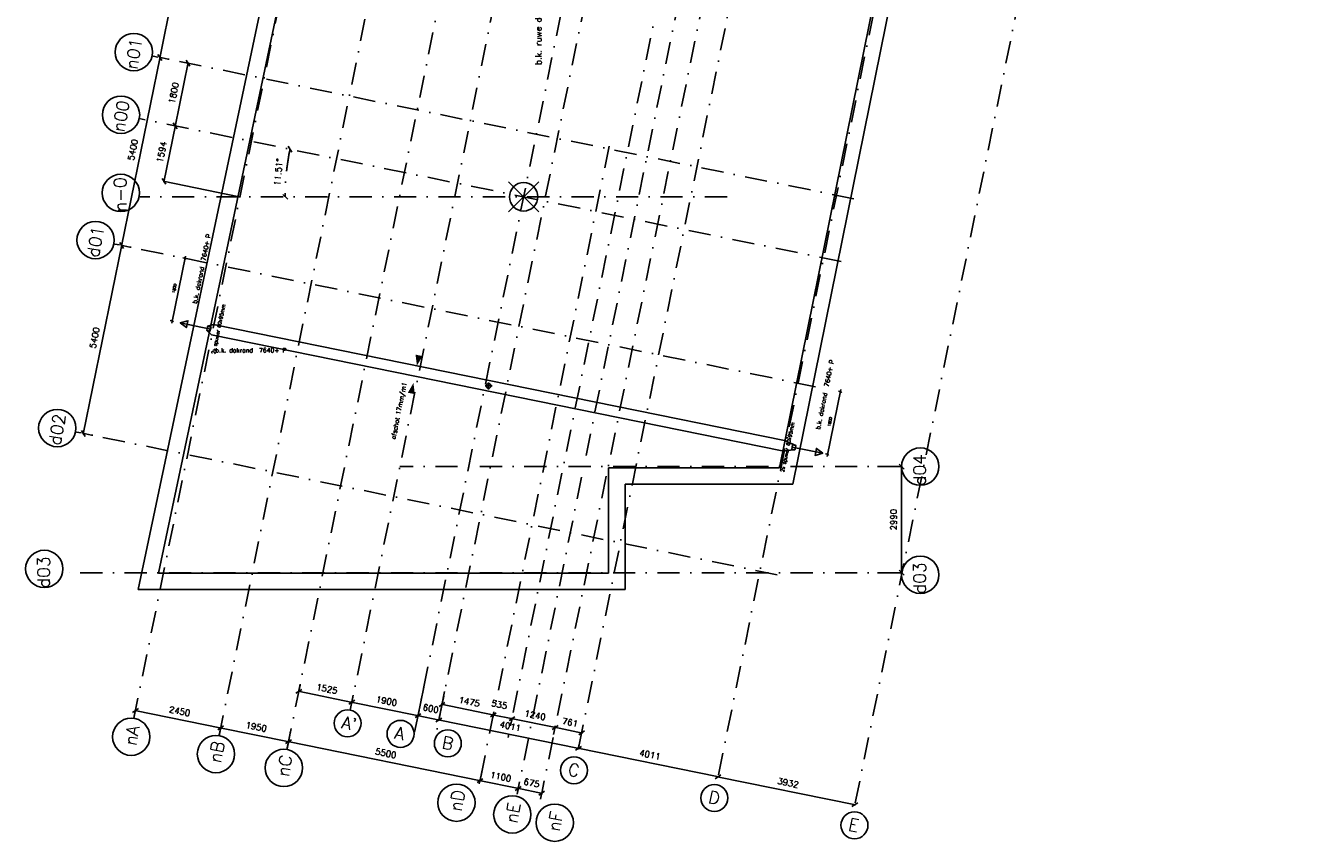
# Model space of a CAD drawing. Extents: x -33346 to 151546, y -8083 to 129543.
# Tile 2 of 68: x 4028 to 40089, y -8083 to 14879. Entities that reach past the tile are written whole.
import ezdxf
from ezdxf.enums import TextEntityAlignment as Align

# ---------------------------------------------------------------- set-up
doc = ezdxf.new("R2010")
doc.units = 0
doc.header["$LTSCALE"] = 50
doc.header["$MEASUREMENT"] = 0
doc.header["$PDSIZE"] = -1
doc.linetypes.add('XREF2$0$DASHDOT', pattern=[25, 12.5, -6.25, 0, -6.25])
doc.linetypes.add('XREF2$0$DD1', pattern=[2.66667, 1.66667, -0.5, 0, -0.5])
doc.layers.get('0').update_dxf_attribs({"linetype": 'CONTINUOUS'})
doc.layers.get('DEFPOINTS').update_dxf_attribs({"linetype": 'CONTINUOUS'})
for name, color, linetype in [('A--L02-A3-_LOGO', 3, 'CONTINUOUS'), ('A--L21A4_BUITENWAND', 4, 'CONTINUOUS'), ('A--L27-A2-_DAKEN', 2, 'CONTINUOUS'), ('A--L27A1_DAKEN', 1, 'CONTINUOUS'), ('A--L52--', 7, 'CONTINUOUS'), ('A--L52--_F123-', 7, 'CONTINUOUS'), ('A--M1$A-_F123-', 1, 'CONTINUOUS'), ('A--T$1A-25_TEKST', 2, 'CONTINUOUS'), ('A--T01A-25_TEKST', 2, 'CONTINUOUS'), ('A--T01A-35_TEKST', 3, 'CONTINUOUS'), ('A--T01A-70_TEKST', 5, 'CONTINUOUS'), ('XREF2$0$A--L$7A-_STRAMIEN', 1, 'XREF2$0$DASHDOT'), ('XREF2$0$A--L$7A1-_STRAMIEN', 1, 'CONTINUOUS'), ('XREF2$0$A--L$7A3-_STRAMIEN', 3, 'CONTINUOUS'), ('XREF2$0$A--L90--_F---402', 250, 'CONTINUOUS'), ('XREF2$0$A--L90--_F-23-', 7, 'CONTINUOUS'), ('XREF2$0$A--L90--_F123-', 7, 'CONTINUOUS'), ('XREF2$0$A--M$1A-_F123-', 1, 'CONTINUOUS'), ('XREF2$0$A--T$7A8-_STRAMIEN', 8, 'XREF2$0$DASHDOT'), ('XREF2$0$STRAMIEN', 1, 'XREF2$0$DD1')]:
    doc.layers.add(name, color=color, linetype=linetype)
doc.styles.add('ALFA-0_25', font='ROMANS')
doc.styles.add('B-01', font='SIMPLEX.SHX', dxfattribs={"width": 0.8, "height": 4.5})
doc.styles.add('HIEMSTRA', font='romans.shx')
doc.styles.add('XREF2$0$HIEMSTRA', font='romans.shx')
doc.dimstyles.new('STANDARD$0', dxfattribs={"dimscale": 50, "dimtxt": 2.5, "dimasz": 2, "dimexe": 2, "dimexo": 0, "dimgap": 2, "dimtad": 1, "dimdec": 0, "dimzin": 0, "dimtxsty": 'ALFA-0_25', "dimblk1": 'OBLIQUE', "dimblk2": 'OBLIQUE', "dimsah": 1, "dimcen": -3, "dimdle": 2, "dimclrd": 1, "dimclre": 1, "dimclrt": 2, "dimazin": 3, "dimtfac": 0.666667, "dimtofl": 0, "dimtmove": 0, "dimatfit": 3, "dimtvp": 0.833333, "dimtolj": 1, "dimtzin": 0})
doc.dimstyles.new('XREF2$0$STANDARD', dxfattribs={"dimscale": 70, "dimtxt": 2.5, "dimasz": 2, "dimexe": 0.3, "dimexo": 0.3, "dimgap": 2, "dimtad": 1, "dimdec": 0, "dimzin": 0, "dimtxsty": 'XREF2$0$HIEMSTRA', "dimblk1": 'XREF2$0$_OBLIQUE', "dimblk2": 'XREF2$0$_OBLIQUE', "dimsah": 1, "dimcen": -0.09, "dimdle": 0.3, "dimclrd": 1, "dimclre": 1, "dimclrt": 4, "dimazin": 3, "dimtfac": 1, "dimtdec": 4, "dimtix": 1, "dimtofl": 0, "dimtmove": 0, "dimatfit": 3, "dimtvp": 625, "dimtolj": 1, "dimtzin": 0})

# ---------------------------------------------------------------- blocks, each defined once
blk = doc.blocks.new('XREF2$0$_OBLIQUE')
at = {"color": 0, "linetype": 'BYBLOCK'}
blk.add_line((-0.5, -0.5), (0.5, 0.5), dxfattribs=at)
blk = doc.blocks.new('*D961')
at = {"layer": 'DEFPOINTS', "color": 0, "linetype": 'CONTINUOUS'}
for p in [(-68535, -36828), (-66097, -37135), (-66134, -37317)]:
    blk.add_point(p, dxfattribs=at)
at = {"layer": 'XREF2$0$A--M$1A-_F123-', "color": 1, "linetype": 'CONTINUOUS'}
for p, q in [((-68531, -36808), (-68494, -36625)), ((-68519, -36642), (-66077, -37139)), ((-66130, -37297), (-66093, -37114))]:
    blk.add_line(p, q, dxfattribs=at)
at = {"layer": 'XREF2$0$A--M$1A-_F123-', "color": 1, "linetype": 'CONTINUOUS', "xscale": 140, "yscale": 140, "zscale": 140}
for p, rotation in [((-68498, -36646), 168.4862903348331), ((-66097, -37135), 348.486290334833)]:
    blk.add_blockref('XREF2$0$_OBLIQUE', p, dxfattribs=dict(at, rotation=rotation))
at = {"layer": 'XREF2$0$A--M$1A-_F123-', "color": 4, "linetype": 'CONTINUOUS', "insert": (-67252, -36667), "char_height": 175, "attachment_point": 5, "rotation": 348.4863, "style": 'XREF2$0$HIEMSTRA'}
blk.add_mtext('\\A1;2450', dxfattribs=at)
blk = doc.blocks.new('*D962')
at = {"layer": 'DEFPOINTS', "color": 0, "linetype": 'CONTINUOUS'}
for p in [(-60375, -35973), (-59787, -36093), (-59954, -36912)]:
    blk.add_point(p, dxfattribs=at)
at = {"layer": 'XREF2$0$A--M$1A-_F123-', "color": 1, "linetype": 'CONTINUOUS'}
for p, q in [((-60379, -35994), (-60546, -36812)), ((-59792, -36113), (-59958, -36932)), ((-60563, -36788), (-59934, -36916))]:
    blk.add_line(p, q, dxfattribs=at)
at = {"layer": 'XREF2$0$A--M$1A-_F123-', "color": 1, "linetype": 'CONTINUOUS', "xscale": 140, "yscale": 140, "zscale": 140}
for p, rotation in [((-60542, -36792), 168.4862903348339), ((-59954, -36912), 348.4862903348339)]:
    blk.add_blockref('XREF2$0$_OBLIQUE', p, dxfattribs=dict(at, rotation=rotation))
at = {"layer": 'XREF2$0$A--M$1A-_F123-', "color": 4, "linetype": 'CONTINUOUS', "insert": (-60183, -36593), "char_height": 175, "attachment_point": 5, "rotation": 348.4863, "style": 'XREF2$0$HIEMSTRA'}
blk.add_mtext('\\A1;600', dxfattribs=at)
blk = doc.blocks.new('*D967')
at = {"layer": 'DEFPOINTS', "color": 0, "linetype": 'CONTINUOUS'}
for p in [(-66730, -12973), (-66481, -13023), (-67559, -18315)]:
    blk.add_point(p, dxfattribs=at)
at = {"layer": 'XREF2$0$A--M$1A-_F123-', "color": 1, "linetype": 'CONTINUOUS'}
for p, q in [((-67812, -18284), (-66726, -12952)), ((-66502, -13019), (-66751, -12968)), ((-67579, -18310), (-67829, -18260))]:
    blk.add_line(p, q, dxfattribs=at)
at = {"layer": 'XREF2$0$A--M$1A-_F123-', "color": 1, "linetype": 'CONTINUOUS', "xscale": 140, "yscale": 140, "zscale": 140}
for p, rotation in [((-66730, -12973), 78.48629033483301), ((-67808, -18264), 258.486290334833)]:
    blk.add_blockref('XREF2$0$_OBLIQUE', p, dxfattribs=dict(at, rotation=rotation))
at = {"layer": 'XREF2$0$A--M$1A-_F123-', "color": 4, "linetype": 'CONTINUOUS', "insert": (-67492, -15573), "char_height": 175, "attachment_point": 5, "rotation": 78.4863, "style": 'XREF2$0$HIEMSTRA'}
blk.add_mtext('\\A1;5400', dxfattribs=at)
blk = doc.blocks.new('*D978')
at = {"layer": 'DEFPOINTS', "color": 0, "linetype": 'CONTINUOUS'}
for p in [(-64123, -37210), (-58733, -38308), (-58797, -38622)]:
    blk.add_point(p, dxfattribs=at)
at = {"layer": 'XREF2$0$A--M$1A-_F123-', "color": 1, "linetype": 'CONTINUOUS'}
for p, q in [((-64127, -37231), (-64191, -37545)), ((-64207, -37520), (-58777, -38626)), ((-58737, -38329), (-58801, -38642))]:
    blk.add_line(p, q, dxfattribs=at)
at = {"layer": 'XREF2$0$A--M$1A-_F123-', "color": 1, "linetype": 'CONTINUOUS', "xscale": 140, "yscale": 140, "zscale": 140}
for p, rotation in [((-64187, -37524), 168.4862903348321), ((-58797, -38622), 348.4862903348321)]:
    blk.add_blockref('XREF2$0$_OBLIQUE', p, dxfattribs=dict(at, rotation=rotation))
at = {"layer": 'XREF2$0$A--M$1A-_F123-', "color": 4, "linetype": 'CONTINUOUS', "insert": (-61446, -37850), "char_height": 175, "attachment_point": 5, "rotation": 348.4863, "style": 'XREF2$0$HIEMSTRA'}
blk.add_mtext('\\A1;5500', dxfattribs=at)
blk = doc.blocks.new('XREF2$0$S090024-')
at = {"layer": 'XREF2$0$A--L90--_F---402', "linetype": 'CONTINUOUS'}
blk.add_lwpolyline([(-4.000001, 0, 1), (3.999998, 0, 1)], format="xyb", close=True, dxfattribs=at)
for points in [[(-0.000001, 5.999999), (-0.000001, -6)], [(-6.000001, 0), (5.999999, 0)]]:
    blk.add_lwpolyline(points, dxfattribs=at)
at = {"layer": 'XREF2$0$A--L90--_F-23-', "color": 255}
blk.add_circle((0, 0), 0.0123, dxfattribs=at)
at = {"layer": 'XREF2$0$A--L90--_F123-', "color": 2, "linetype": 'CONTINUOUS'}
blk.add_lwpolyline([(-4.000001, 0, 1), (3.999998, 0, 1)], format="xyb", close=True, dxfattribs=at)
for points in [[(-0.000001, 5.999999), (-0.000001, -6)], [(-6.000001, 0), (5.999999, 0)]]:
    blk.add_lwpolyline(points, dxfattribs=at)
blk = doc.blocks.new('*D1005')
at = {"layer": 'DEFPOINTS', "color": 0, "linetype": 'CONTINUOUS'}
for p in [(-59925, -36770), (-56024, -37712), (-55995, -37571)]:
    blk.add_point(p, dxfattribs=at)
at = {"layer": 'XREF2$0$A--M$1A-_F123-', "color": 1, "linetype": 'CONTINUOUS'}
for p, q in [((-59975, -36907), (-56003, -37716)), ((-59930, -36791), (-59958, -36932)), ((-55999, -37592), (-56028, -37733))]:
    blk.add_line(p, q, dxfattribs=at)
at = {"layer": 'XREF2$0$A--M$1A-_F123-', "color": 1, "linetype": 'CONTINUOUS', "xscale": 140, "yscale": 140, "zscale": 140}
for p, rotation in [((-59954, -36912), 168.4862903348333), ((-56024, -37712), 348.4862903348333)]:
    blk.add_blockref('XREF2$0$_OBLIQUE', p, dxfattribs=dict(at, rotation=rotation))
at = {"layer": 'XREF2$0$A--M$1A-_F123-', "color": 4, "linetype": 'CONTINUOUS', "insert": (-57944, -37089), "char_height": 175, "attachment_point": 5, "rotation": 348.4863, "style": 'XREF2$0$HIEMSTRA'}
blk.add_mtext('\\A1;4011', dxfattribs=at)
blk = doc.blocks.new('*D1006')
at = {"layer": 'DEFPOINTS', "color": 0, "linetype": 'CONTINUOUS'}
for p in [(-56022, -37703), (-52094, -38513), (-52092, -38503)]:
    blk.add_point(p, dxfattribs=at)
at = {"layer": 'XREF2$0$A--M$1A-_F123-', "color": 1, "linetype": 'CONTINUOUS'}
for p, q in [((-56044, -37708), (-52073, -38517)), ((-56026, -37723), (-56028, -37733)), ((-52096, -38524), (-52098, -38533))]:
    blk.add_line(p, q, dxfattribs=at)
at = {"layer": 'XREF2$0$A--M$1A-_F123-', "color": 1, "linetype": 'CONTINUOUS', "xscale": 140, "yscale": 140, "zscale": 140}
for p, rotation in [((-56024, -37712), 168.4862903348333), ((-52094, -38513), 348.4862903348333)]:
    blk.add_blockref('XREF2$0$_OBLIQUE', p, dxfattribs=dict(at, rotation=rotation))
at = {"layer": 'XREF2$0$A--M$1A-_F123-', "color": 4, "linetype": 'CONTINUOUS', "insert": (-54013, -37890), "char_height": 175, "attachment_point": 5, "rotation": 348.4863, "style": 'XREF2$0$HIEMSTRA'}
blk.add_mtext('\\A1;4011', dxfattribs=at)
blk = doc.blocks.new('*D1007')
at = {"layer": 'DEFPOINTS', "color": 0, "linetype": 'CONTINUOUS'}
for p in [(-62412, -36454), (-60550, -36833), (-60542, -36792)]:
    blk.add_point(p, dxfattribs=at)
at = {"layer": 'XREF2$0$A--M$1A-_F123-', "color": 1, "linetype": 'CONTINUOUS'}
for p, q in [((-62424, -36408), (-60521, -36796)), ((-62408, -36433), (-62400, -36392)), ((-60546, -36813), (-60538, -36771))]:
    blk.add_line(p, q, dxfattribs=at)
at = {"layer": 'XREF2$0$A--M$1A-_F123-', "color": 1, "linetype": 'CONTINUOUS', "xscale": 140, "yscale": 140, "zscale": 140}
for p, rotation in [((-62404, -36413), 168.4862903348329), ((-60542, -36792), 348.4862903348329)]:
    blk.add_blockref('XREF2$0$_OBLIQUE', p, dxfattribs=dict(at, rotation=rotation))
at = {"layer": 'XREF2$0$A--M$1A-_F123-', "color": 4, "linetype": 'CONTINUOUS', "insert": (-61428, -36379), "char_height": 175, "attachment_point": 5, "rotation": 348.4863, "style": 'XREF2$0$HIEMSTRA'}
blk.add_mtext('\\A1;1900', dxfattribs=at)
blk = doc.blocks.new('*D1008')
at = {"layer": 'DEFPOINTS', "color": 0, "linetype": 'CONTINUOUS'}
for p in [(-63853, -35886), (-63898, -36108), (-62359, -36191)]:
    blk.add_point(p, dxfattribs=at)
at = {"layer": 'XREF2$0$A--M$1A-_F123-', "color": 1, "linetype": 'CONTINUOUS'}
for p, q in [((-63857, -35907), (-63902, -36129)), ((-62383, -36417), (-63919, -36104)), ((-62363, -36211), (-62408, -36433))]:
    blk.add_line(p, q, dxfattribs=at)
at = {"layer": 'XREF2$0$A--M$1A-_F123-', "color": 1, "linetype": 'CONTINUOUS', "xscale": 140, "yscale": 140, "zscale": 140}
for p, rotation in [((-63898, -36108), 168.4862903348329), ((-62404, -36413), 348.4862903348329)]:
    blk.add_blockref('XREF2$0$_OBLIQUE', p, dxfattribs=dict(at, rotation=rotation))
at = {"layer": 'XREF2$0$A--M$1A-_F123-', "color": 4, "linetype": 'CONTINUOUS', "insert": (-63106, -36038), "char_height": 175, "attachment_point": 5, "rotation": 348.4863, "style": 'XREF2$0$HIEMSTRA'}
blk.add_mtext('\\A1;1525', dxfattribs=at)
blk = doc.blocks.new('*D1009')
at = {"layer": 'DEFPOINTS', "color": 0, "linetype": 'CONTINUOUS'}
for p in [(-58819, -38728), (-57719, -38841), (-57741, -38948)]:
    blk.add_point(p, dxfattribs=at)
at = {"layer": 'XREF2$0$A--M$1A-_F123-', "color": 1, "linetype": 'CONTINUOUS'}
for p, q in [((-58818, -38618), (-57699, -38846)), ((-58815, -38708), (-58793, -38601)), ((-57737, -38927), (-57715, -38821))]:
    blk.add_line(p, q, dxfattribs=at)
at = {"layer": 'XREF2$0$A--M$1A-_F123-', "color": 1, "linetype": 'CONTINUOUS', "xscale": 140, "yscale": 140, "zscale": 140}
for p, rotation in [((-58797, -38622), 168.4862903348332), ((-57719, -38841), 348.4862903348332)]:
    blk.add_blockref('XREF2$0$_OBLIQUE', p, dxfattribs=dict(at, rotation=rotation))
at = {"layer": 'XREF2$0$A--M$1A-_F123-', "color": 4, "linetype": 'CONTINUOUS', "insert": (-58213, -38509), "char_height": 175, "attachment_point": 5, "rotation": 348.4863, "style": 'XREF2$0$HIEMSTRA'}
blk.add_mtext('\\A1;1100', dxfattribs=at)
blk = doc.blocks.new('*D1010')
at = {"layer": 'DEFPOINTS', "color": 0, "linetype": 'CONTINUOUS'}
for p in [(-57756, -39023), (-57095, -39158), (-57058, -38976)]:
    blk.add_point(p, dxfattribs=at)
at = {"layer": 'XREF2$0$A--M$1A-_F123-', "color": 1, "linetype": 'CONTINUOUS'}
for p, q in [((-57752, -39003), (-57715, -38821)), ((-57740, -38837), (-57037, -38980)), ((-57091, -39138), (-57054, -38956))]:
    blk.add_line(p, q, dxfattribs=at)
at = {"layer": 'XREF2$0$A--M$1A-_F123-', "color": 1, "linetype": 'CONTINUOUS', "xscale": 140, "yscale": 140, "zscale": 140}
for p, rotation in [((-57719, -38841), 168.4862903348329), ((-57058, -38976), 348.486290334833)]:
    blk.add_blockref('XREF2$0$_OBLIQUE', p, dxfattribs=dict(at, rotation=rotation))
at = {"layer": 'XREF2$0$A--M$1A-_F123-', "color": 4, "linetype": 'CONTINUOUS', "insert": (-57343, -38686), "char_height": 175, "attachment_point": 5, "rotation": 348.4863, "style": 'XREF2$0$HIEMSTRA'}
blk.add_mtext('\\A1;675', dxfattribs=at)
blk = doc.blocks.new('*D1011')
at = {"layer": 'DEFPOINTS', "color": 0}
for p in [(-67485, -20167), (-64221, -21290), (-67912, -22187), (-51841, -22187), (-48629, -24008)]:
    blk.add_point(p, dxfattribs=at)
at = {"layer": 'XREF2$0$A--L$7A-_STRAMIEN', "color": 1}
blk.add_arc((-57567, -22187), 6714, 168.4863, 180, dxfattribs=at)
at = {"layer": 'XREF2$0$A--L$7A-_STRAMIEN', "color": 1, "xscale": 140, "yscale": 140, "zscale": 140}
for p, rotation in [((-64146, -20847), 78.48629033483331), ((-64281, -22187), 269.9999999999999)]:
    blk.add_blockref('XREF2$0$_OBLIQUE', p, dxfattribs=dict(at, rotation=rotation))
at = {"layer": 'XREF2$0$A--L$7A-_STRAMIEN', "color": 4, "insert": (-64473, -21491), "char_height": 175, "attachment_point": 5, "rotation": 84.2431, "style": 'XREF2$0$HIEMSTRA'}
blk.add_mtext('\\A1;11.51°', dxfattribs=at)
blk = doc.blocks.new('*D1012')
at = {"layer": 'DEFPOINTS', "color": 0, "linetype": 'CONTINUOUS'}
for p in [(-66806, -18468), (-67376, -20189), (-67165, -20232)]:
    blk.add_point(p, dxfattribs=at)
at = {"layer": 'XREF2$0$A--M$1A-_F123-', "color": 1, "linetype": 'CONTINUOUS'}
for p, q in [((-67012, -18405), (-67380, -20209)), ((-66826, -18464), (-67037, -18421)), ((-67186, -20228), (-67396, -20185))]:
    blk.add_line(p, q, dxfattribs=at)
at = {"layer": 'XREF2$0$A--M$1A-_F123-', "color": 1, "linetype": 'CONTINUOUS', "xscale": 140, "yscale": 140, "zscale": 140}
for p, rotation in [((-67016, -18425), 78.48629033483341), ((-67376, -20189), 258.4862903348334)]:
    blk.add_blockref('XREF2$0$_OBLIQUE', p, dxfattribs=dict(at, rotation=rotation))
at = {"layer": 'XREF2$0$A--M$1A-_F123-', "color": 4, "linetype": 'CONTINUOUS', "insert": (-67419, -19262), "char_height": 175, "attachment_point": 5, "rotation": 78.4863, "style": 'XREF2$0$HIEMSTRA'}
blk.add_mtext('\\A1;1800', dxfattribs=at)
blk = doc.blocks.new('*D1013')
at = {"layer": 'DEFPOINTS', "color": 0, "linetype": 'CONTINUOUS'}
for p in [(-52094, -38513), (-52092, -38503), (-48239, -39288)]:
    blk.add_point(p, dxfattribs=at)
at = {"layer": 'XREF2$0$A--M$1A-_F123-', "color": 1, "linetype": 'CONTINUOUS'}
for p, q in [((-48220, -39302), (-52114, -38509)), ((-52096, -38524), (-52098, -38533)), ((-48243, -39309), (-48245, -39318))]:
    blk.add_line(p, q, dxfattribs=at)
at = {"layer": 'XREF2$0$A--M$1A-_F123-', "color": 1, "linetype": 'CONTINUOUS', "xscale": 140, "yscale": 140, "zscale": 140}
for p, rotation in [((-52094, -38513), 168.4862903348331), ((-48241, -39298), 348.4862903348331)]:
    blk.add_blockref('XREF2$0$_OBLIQUE', p, dxfattribs=dict(at, rotation=rotation))
at = {"layer": 'XREF2$0$A--M$1A-_F123-', "color": 4, "linetype": 'CONTINUOUS', "insert": (-50122, -38682), "char_height": 175, "attachment_point": 5, "rotation": 348.4863, "style": 'XREF2$0$HIEMSTRA'}
blk.add_mtext('\\A1;3932', dxfattribs=at)
blk = doc.blocks.new('*D1031')
at = {"layer": 'DEFPOINTS', "color": 0, "linetype": 'CONTINUOUS'}
for p in [(-57941, -37098), (-57896, -36877), (-56726, -37346)]:
    blk.add_point(p, dxfattribs=at)
at = {"layer": 'XREF2$0$A--M$1A-_F123-', "color": 1, "linetype": 'CONTINUOUS'}
for p, q in [((-57937, -37078), (-57892, -36856)), ((-56660, -37129), (-57916, -36873)), ((-56722, -37325), (-56677, -37104))]:
    blk.add_line(p, q, dxfattribs=at)
at = {"layer": 'XREF2$0$A--M$1A-_F123-', "color": 1, "linetype": 'CONTINUOUS', "xscale": 140, "yscale": 140, "zscale": 140}
for p, rotation in [((-57896, -36877), 168.4862903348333), ((-56681, -37125), 348.4862903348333)]:
    blk.add_blockref('XREF2$0$_OBLIQUE', p, dxfattribs=dict(at, rotation=rotation))
at = {"layer": 'XREF2$0$A--M$1A-_F123-', "color": 4, "linetype": 'CONTINUOUS', "insert": (-57243, -36778), "char_height": 175, "attachment_point": 5, "rotation": 348.4863, "style": 'XREF2$0$HIEMSTRA'}
blk.add_mtext('\\A1;1240', dxfattribs=at)
blk = doc.blocks.new('*D1032')
at = {"layer": 'DEFPOINTS', "color": 0, "linetype": 'CONTINUOUS'}
for p in [(-58420, -36770), (-58441, -36875), (-57917, -36981)]:
    blk.add_point(p, dxfattribs=at)
at = {"layer": 'XREF2$0$A--M$1A-_F123-', "color": 1, "linetype": 'CONTINUOUS'}
for p, q in [((-57875, -36881), (-58441, -36766)), ((-58437, -36854), (-58416, -36750)), ((-57913, -36961), (-57892, -36856))]:
    blk.add_line(p, q, dxfattribs=at)
at = {"layer": 'XREF2$0$A--M$1A-_F123-', "color": 1, "linetype": 'CONTINUOUS', "xscale": 140, "yscale": 140, "zscale": 140}
for p, rotation in [((-58420, -36770), 168.4862903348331), ((-57896, -36877), 348.486290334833)]:
    blk.add_blockref('XREF2$0$_OBLIQUE', p, dxfattribs=dict(at, rotation=rotation))
at = {"layer": 'XREF2$0$A--M$1A-_F123-', "color": 4, "linetype": 'CONTINUOUS', "insert": (-58252, -36479), "char_height": 175, "attachment_point": 5, "rotation": 348.4863, "style": 'XREF2$0$HIEMSTRA'}
blk.add_mtext('\\A1;535', dxfattribs=at)
blk = doc.blocks.new('*D1050')
at = {"layer": 'DEFPOINTS', "color": 0}
for p in [(-66142, -37352), (-64231, -37742), (-64187, -37524)]:
    blk.add_point(p, dxfattribs=at)
at = {"layer": 'XREF2$0$A--M$1A-_F123-', "color": 1}
for p, q in [((-66137, -37332), (-66093, -37114)), ((-66118, -37131), (-64166, -37528)), ((-64227, -37721), (-64182, -37503))]:
    blk.add_line(p, q, dxfattribs=at)
at = {"layer": 'XREF2$0$A--M$1A-_F123-', "color": 1, "xscale": 140, "yscale": 140, "zscale": 140}
for p, rotation in [((-66097, -37135), 168.4862903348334), ((-64187, -37524), 348.4862903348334)]:
    blk.add_blockref('XREF2$0$_OBLIQUE', p, dxfattribs=dict(at, rotation=rotation))
at = {"layer": 'XREF2$0$A--M$1A-_F123-', "color": 4, "insert": (-65096, -37106), "char_height": 175, "attachment_point": 5, "rotation": 348.4863, "style": 'XREF2$0$HIEMSTRA'}
blk.add_mtext('\\A1;1950', dxfattribs=at)
blk = doc.blocks.new('*D1093')
at = {"layer": 'DEFPOINTS', "color": 0}
for p in [(-56681, -37125), (-55935, -37276), (-55935, -37276)]:
    blk.add_point(p, dxfattribs=at)
at = {"layer": 'XREF2$0$A--M$1A-_F123-', "color": 1}
blk.add_line((-56701, -37120), (-55914, -37281), dxfattribs=at)
at = {"layer": 'XREF2$0$A--M$1A-_F123-', "color": 1, "xscale": 140, "yscale": 140, "zscale": 140}
for p, rotation in [((-56681, -37125), 168.4862903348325), ((-55935, -37276), 348.4862903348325)]:
    blk.add_blockref('XREF2$0$_OBLIQUE', p, dxfattribs=dict(at, rotation=rotation))
at = {"layer": 'XREF2$0$A--M$1A-_F123-', "color": 4, "insert": (-56262, -36978), "char_height": 175, "attachment_point": 5, "rotation": 348.4863, "style": 'XREF2$0$HIEMSTRA'}
blk.add_mtext('\\A1;761', dxfattribs=at)
blk = doc.blocks.new('*D1094')
at = {"layer": 'DEFPOINTS', "color": 0}
for p in [(-59865, -36476), (-59865, -36476), (-58420, -36770)]:
    blk.add_point(p, dxfattribs=at)
at = {"layer": 'XREF2$0$A--M$1A-_F123-', "color": 1}
blk.add_line((-58399, -36774), (-59886, -36472), dxfattribs=at)
at = {"layer": 'XREF2$0$A--M$1A-_F123-', "color": 1, "xscale": 140, "yscale": 140, "zscale": 140}
for p, rotation in [((-59865, -36476), 168.4862903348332), ((-58420, -36770), 348.4862903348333)]:
    blk.add_blockref('XREF2$0$_OBLIQUE', p, dxfattribs=dict(at, rotation=rotation))
at = {"layer": 'XREF2$0$A--M$1A-_F123-', "color": 4, "insert": (-59097, -36400), "char_height": 175, "attachment_point": 5, "rotation": 348.4863, "style": 'XREF2$0$HIEMSTRA'}
blk.add_mtext('\\A1;1475', dxfattribs=at)
blk = doc.blocks.new('*D1096')
at = {"layer": 'DEFPOINTS', "color": 0, "linetype": 'CONTINUOUS'}
for p in [(-67808, -18264), (-67559, -18315), (-68637, -23606)]:
    blk.add_point(p, dxfattribs=at)
at = {"layer": 'XREF2$0$A--M$1A-_F123-', "color": 1, "linetype": 'CONTINUOUS'}
for p, q in [((-68890, -23576), (-67804, -18243)), ((-67579, -18310), (-67829, -18260)), ((-68657, -23602), (-68906, -23551))]:
    blk.add_line(p, q, dxfattribs=at)
at = {"layer": 'XREF2$0$A--M$1A-_F123-', "color": 1, "linetype": 'CONTINUOUS', "xscale": 140, "yscale": 140, "zscale": 140}
for p, rotation in [((-67808, -18264), 78.48629033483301), ((-68886, -23555), 258.486290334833)]:
    blk.add_blockref('XREF2$0$_OBLIQUE', p, dxfattribs=dict(at, rotation=rotation))
at = {"layer": 'XREF2$0$A--M$1A-_F123-', "color": 4, "linetype": 'CONTINUOUS', "insert": (-68570, -20864), "char_height": 175, "attachment_point": 5, "rotation": 78.4863, "style": 'XREF2$0$HIEMSTRA'}
blk.add_mtext('\\A1;5400', dxfattribs=at)
blk = doc.blocks.new('*D1097')
at = {"layer": 'DEFPOINTS', "color": 0, "linetype": 'CONTINUOUS'}
for p in [(-68886, -23555), (-68637, -23606), (-69715, -28897)]:
    blk.add_point(p, dxfattribs=at)
at = {"layer": 'XREF2$0$A--M$1A-_F123-', "color": 1, "linetype": 'CONTINUOUS'}
for p, q in [((-69968, -28867), (-68882, -23535)), ((-68657, -23602), (-68906, -23551)), ((-69735, -28893), (-69984, -28842))]:
    blk.add_line(p, q, dxfattribs=at)
at = {"layer": 'XREF2$0$A--M$1A-_F123-', "color": 1, "linetype": 'CONTINUOUS', "xscale": 140, "yscale": 140, "zscale": 140}
for p, rotation in [((-68886, -23555), 78.48629033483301), ((-69964, -28847), 258.486290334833)]:
    blk.add_blockref('XREF2$0$_OBLIQUE', p, dxfattribs=dict(at, rotation=rotation))
at = {"layer": 'XREF2$0$A--M$1A-_F123-', "color": 4, "linetype": 'CONTINUOUS', "insert": (-69648, -26155), "char_height": 175, "attachment_point": 5, "rotation": 78.4863, "style": 'XREF2$0$HIEMSTRA'}
blk.add_mtext('\\A1;5400', dxfattribs=at)
blk = doc.blocks.new('*D1098')
at = {"layer": 'DEFPOINTS', "color": 0}
for p in [(-67165, -20232), (-67694, -21751), (-65553, -22187)]:
    blk.add_point(p, dxfattribs=at)
at = {"layer": 'XREF2$0$A--M$1A-_F123-', "color": 1}
for p, q in [((-67371, -20168), (-67698, -21771)), ((-67186, -20228), (-67396, -20185)), ((-65573, -22183), (-67714, -21747))]:
    blk.add_line(p, q, dxfattribs=at)
at = {"layer": 'XREF2$0$A--M$1A-_F123-', "color": 1, "xscale": 140, "yscale": 140, "zscale": 140}
for p, rotation in [((-67376, -20189), 78.48629033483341), ((-67694, -21751), 258.4862903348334)]:
    blk.add_blockref('XREF2$0$_OBLIQUE', p, dxfattribs=dict(at, rotation=rotation))
at = {"layer": 'XREF2$0$A--M$1A-_F123-', "color": 4, "insert": (-67758, -20924), "char_height": 175, "attachment_point": 5, "rotation": 78.4863, "style": 'XREF2$0$HIEMSTRA'}
blk.add_mtext('\\A1;1594', dxfattribs=at)
blk = doc.blocks.new('*D1099')
at = {"layer": 'DEFPOINTS', "color": 0, "linetype": 'CONTINUOUS'}
for p in [(-47624, -29780), (-46925, -29780), (-47624, -32770)]:
    blk.add_point(p, dxfattribs=at)
at = {"layer": 'XREF2$0$A--M$1A-_F123-', "color": 1, "linetype": 'CONTINUOUS'}
for p, q in [((-47603, -29780), (-46904, -29780)), ((-46925, -32791), (-46925, -29759)), ((-47603, -32770), (-46904, -32770))]:
    blk.add_line(p, q, dxfattribs=at)
at = {"layer": 'XREF2$0$A--M$1A-_F123-', "color": 1, "linetype": 'CONTINUOUS', "xscale": 140, "yscale": 140, "zscale": 140}
for p, rotation in [((-46925, -29780), 90), ((-46925, -32770), 270)]:
    blk.add_blockref('XREF2$0$_OBLIQUE', p, dxfattribs=dict(at, rotation=rotation))
at = {"layer": 'XREF2$0$A--M$1A-_F123-', "color": 4, "linetype": 'CONTINUOUS', "insert": (-47152, -31275), "char_height": 175, "attachment_point": 5, "rotation": 90, "style": 'XREF2$0$HIEMSTRA'}
blk.add_mtext('\\A1;2990', dxfattribs=at)
blk = doc.blocks.new('A$C6C660DB7')
at = {"layer": 'A--L21A4_BUITENWAND', "linetype": 'CONTINUOUS'}
for p, q in [((10328, 33299), (124, -15130)), ((10688, 32751), (697, -14665)), ((18178, -11699, 0), (22524, 9791, 0)), ((18559, -12164, 0), (22980, 9699, 0)), ((13366, -14665), (13369, -11698, 0)), ((13368, -11698), (18178, -11699, 0)), ((13830, -15130), (13834, -12164)), ((13834, -12164), (18559, -12164, 0)), ((697, -14665), (13366, -14665)), ((124, -15130), (13830, -15130))]:
    blk.add_line(p, q, dxfattribs=at)
blk = doc.blocks.new('_OBLIQUE')
at = {"color": 0, "linetype": 'BYBLOCK'}
blk.add_line((-0.5, -0.5), (0.5, 0.5), dxfattribs=at)
blk = doc.blocks.new('*D513')
at = {"layer": 'A--M1$A-_F123-', "color": 1}
for p, q in [((26984, 4635), (26601, 2754)), ((26988, 4573), (26914, 4588)), ((26629, 2809), (26554, 2824))]:
    blk.add_line(p, q, dxfattribs=at)
at = {"layer": 'DEFPOINTS', "color": 0}
for p in [(26988, 4573), (26613, 2812), (26629, 2809)]:
    blk.add_point(p, dxfattribs=at)
at = {"layer": 'A--M1$A-_F123-', "color": 1, "yscale": 60, "zscale": 60}
for p, xscale, rotation in [((26972, 4576), 60, 78.4862903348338), ((26613, 2812), 59.99999999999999, 258.4862903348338)]:
    blk.add_blockref('_OBLIQUE', p, dxfattribs=dict(at, xscale=xscale, rotation=rotation))
at = {"layer": 'A--M1$A-_F123-', "color": 2, "insert": (26674, 3729), "char_height": 75, "attachment_point": 5, "rotation": 78.4863, "style": 'ALFA-0_25'}
blk.add_mtext('\\A1;1800', dxfattribs=at)
blk = doc.blocks.new('*D514')
at = {"layer": 'A--M1$A-_F123-', "color": 1}
for p, q in [((8526, 8387), (8143, 6506)), ((8529, 8325), (8455, 8341)), ((8170, 6562), (8096, 6577))]:
    blk.add_line(p, q, dxfattribs=at)
at = {"layer": 'DEFPOINTS', "color": 0}
for p in [(8529, 8325), (8155, 6565), (8170, 6562)]:
    blk.add_point(p, dxfattribs=at)
at = {"layer": 'A--M1$A-_F123-', "color": 1, "xscale": 60, "yscale": 60, "zscale": 60}
for p, rotation in [((8514, 8329), 78.48629033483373), ((8155, 6565), 258.4862903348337)]:
    blk.add_blockref('_OBLIQUE', p, dxfattribs=dict(at, rotation=rotation))
at = {"layer": 'A--M1$A-_F123-', "color": 2, "insert": (8215, 7482), "char_height": 75, "attachment_point": 5, "rotation": 78.4863, "style": 'ALFA-0_25'}
blk.add_mtext('\\A1;1800', dxfattribs=at)
blk = doc.blocks.new('S050003-')
at = {"layer": 'A--L52--_F123-', "color": 1, "linetype": 'CONTINUOUS'}
for points in [[(0, 0), (2, 0)], [(1, 1), (1, -1)]]:
    blk.add_lwpolyline(points, dxfattribs=at)
blk.add_lwpolyline([(0.33, 0, 1), (1.67, 0, 1)], format="xyb", close=True, dxfattribs=at)
blk = doc.blocks.new('XREF2')
at = {"layer": 'XREF2$0$A--L$7A-_STRAMIEN'}
for p, q in [((-38410.733, 89013.047), (-64231.371, -37744.184)), ((-46967.857, 69048.716), (-68542.883, -36866.195)), ((-44567.212, 68559.429), (-66142.131, -37354.959)), ((-35527.847, 66718.097), (-57057.909, -38976.081)), ((-47754.974, 12905.719), (-58003.336, -37404.971)), ((-47201.343, 12792.944), (-57719.326, -38841.349)), ((-48269.28, -22243.942), (-68001.343, -18224.491)), ((-48628.564, -24007.72), (-68387.817, -19982.731)), ((-55158.941, -20761.096), (-58797.19, -38621.786)), ((-51840.773, -22186.947), (-68367.287, -22186.947)), ((-49347.133, -27535.277), (-69079.196, -23515.826)), ((-50424.986, -32826.613), (-70157.049, -28807.162)), ((-46924.986, -29779.618), (-61052.659, -29779.618)), ((-46924.986, -32769.618), (-70522.993, -32769.618))]:
    blk.add_line(p, q, dxfattribs=at)
at = {"layer": 'XREF2$0$A--L$7A1-_STRAMIEN'}
for centre, radius in [((-68542.968, -18114.161), 525), ((-68902.252, -19877.939), 525), ((-68908.913, -22076.617), 525), ((-69620.821, -23405.497), 525), ((-70698.674, -28696.832), 525), ((-46399.986, -29779.618), 525), ((-71064.619, -32659.288), 525), ((-46399.986, -32826.613), 525), ((-62524.478, -37004.991), 379.497), ((-68616.771, -37386.735), 525), ((-61033.562, -37303.524), 379.497), ((-66229.775, -37872.888), 525), ((-59701.401, -37572.263), 379.497), ((-64319.014, -38262.113), 525), ((-56149.577, -38329.53), 379.497), ((-59459.166, -39241.29), 525), ((-52195.92, -39108.47), 379.497), ((-57886.122, -39572.502), 525), ((-56691.013, -39805.166), 525), ((-48252.16, -39877.033), 379.497)]:
    blk.add_circle(centre, radius, dxfattribs=at)
at = {"layer": 'XREF2$0$A--T$7A8-_STRAMIEN', "color": 8}
for p, q in [((-52143.28, 13957.807), (-62448.73, -36633.131)), ((-50281.514, 13578.563), (-60661.803, -37379.774)), ((-51334.938, 5401.176), (-60073.364, -37497.015)), ((-47404.652, 4600.571), (-56073.829, -37957.669)), ((-43474.365, 3799.966), (-52138.464, -38733.347)), ((-39621.489, 3015.129), (-48281.544, -39498.332))]:
    blk.add_line(p, q, dxfattribs=at)
at = {"layer": 'XREF2$0$STRAMIEN', "linetype": 'XREF2$0$DASHDOT', "xscale": 100, "yscale": 100, "rotation": 315}
blk.add_blockref('XREF2$0$S090024-', (-57567.002, -22186.947), dxfattribs=at)
at = {"layer": 'XREF2$0$A--L$7A3-_STRAMIEN', "style": 'XREF2$0$HIEMSTRA'}
for s, rotation, p in [('n01', 80, (-68452.733, -18619.788)), ('n00', 80, (-68812.017, -20383.567)), ('n-0', 90, (-68752.793, -22613.54)), ('d01', 80, (-69530.586, -23911.124)), ('d02', 80, (-70608.439, -29202.46)), ('d04', 90, (-46243.866, -30316.541)), ('d03', 90, (-70908.499, -33196.211)), ('d03', 90, (-46243.866, -33363.536)), ('nA', 80, (-68479.707, -37650.323)), ("A'", 348.5, (-62718.872, -37136.4)), ('A', 348.5, (-61227.956, -37434.933)), ('B', 348.5, (-59895.795, -37703.672)), ('nB', 80, (-66092.711, -38136.476)), ('nC', 80, (-64181.951, -38525.7)), ('C', 348.5, (-56343.971, -38460.939)), ('nD', 80, (-59322.102, -39504.877)), ('D', 348.5, (-52390.313, -39239.879)), ('nE', 80, (-57749.059, -39836.09)), ('nF', 80, (-56553.95, -40068.754)), ('E', 348.5, (-48446.554, -40008.442))]:
    blk.add_text(s, height=350, rotation=rotation, dxfattribs=at).set_placement(p)
at = {"layer": 'XREF2$0$A--L$7A-_STRAMIEN'}
dim = blk.add_angular_dim_2l(base=(-64220.664, -21290.197), line1=((-51840.773, -22186.947), (-67911.706, -22186.947)), line2=((-48628.564, -24007.72), (-67484.772, -20166.682)), dimstyle='XREF2$0$STANDARD', override={"dimdec": 2, "dimadec": 2}, dxfattribs=at)
dim.commit()
dim.dimension.update_dxf_attribs({"geometry": '*D1011', "text_midpoint": (-64473.314, -21490.683)})
at = {"layer": 'XREF2$0$A--M$1A-_F123-', "linetype": 'CONTINUOUS'}
for p1, p2, distance, picture, middle in [((-67558.806, -18314.636), (-66480.953, -13023.3), 254.373, '*D967', (-67492.056, -15572.785)), ((-68636.659, -23605.972), (-67558.806, -18314.636), 254.373, '*D1096', (-68569.909, -20864.121)), ((-66805.84, -18468.017), (-67165.124, -20231.795), -214.862, '*D1012', (-67418.942, -19261.609)), ((-69714.512, -28897.307), (-68636.659, -23605.972), 254.373, '*D1097', (-69647.762, -26155.457)), ((-47624.216, -32769.618), (-47624.216, -29779.618), -699.23, '*D1099', (-47152.486, -31274.618)), ((-62358.577, -36190.557), (-63852.889, -35886.163), 226.663, '*D1008', (-63105.566, -36037.539)), ((-62412.208, -36453.84), (-60550.442, -36833.085), 42.028, '*D1007', (-61427.527, -36379.359)), ((-68535.183, -36828.393), (-66134.484, -37317.419), 186.422, '*D961', (-67252.214, -36667.314)), ((-59925.347, -36770.378), (-55995.06, -37570.983), -144.188, '*D1005', (-57943.574, -37089.045)), ((-56725.803, -37345.726), (-57940.85, -37098.219), -225.728, '*D1031', (-57242.861, -36777.865)), ((-64122.597, -37210.197), (-58733.274, -38308.01), -320.22, '*D978', (-61446.443, -37849.958)), ((-56021.921, -37702.847), (-52091.635, -38503.452), -9.616, '*D1006', (-54013.288, -37889.65)), ((-58818.869, -38728.209), (-57741.004, -38947.772), 108.609, '*D1009', (-58212.848, -38508.646)), ((-48238.758, -39288.289), (-52091.635, -38503.452), 9.616, '*D1013', (-50121.706, -38682.371))]:
    dim = blk.add_aligned_dim(p1=p1, p2=p2, distance=distance, dimstyle='XREF2$0$STANDARD', dxfattribs=at)
    dim.commit()
    dim.dimension.update_dxf_attribs({"geometry": picture, "text_midpoint": middle})
at = {"layer": 'XREF2$0$A--M$1A-_F123-'}
dim = blk.add_linear_dim(base=(-67693.822, -21750.797), p1=(-67165.124, -20231.795), p2=(-65552.698, -22186.947), angle=78.4862903, dimstyle='XREF2$0$STANDARD', dxfattribs=at)
dim.commit()
dim.dimension.update_dxf_attribs({"geometry": '*D1098', "text_midpoint": (-67757.664, -20924.443)})
at = {"layer": 'XREF2$0$A--M$1A-_F123-', "linetype": 'CONTINUOUS'}
for base, p1, p2, angle, picture, middle in [((-59954.127, -36911.664), (-60375.26, -35973.09), (-59787.334, -36092.851), 348.4862903, '*D962', (-60183.091, -36593.253)), ((-58420.029, -36770.246), (-57917.036, -36981.308), (-58441.27, -36874.521), 168.4862903, '*D1032', (-58251.678, -36478.85)), ((-57057.909, -38976.081), (-57756.411, -39023.407), (-57094.994, -39158.139), 348.4862903, '*D1010', (-57343.208, -38685.793))]:
    dim = blk.add_linear_dim(base=base, p1=p1, p2=p2, angle=angle, dimstyle='XREF2$0$STANDARD', dxfattribs=at)
    dim.commit()
    dim.dimension.update_dxf_attribs({"geometry": picture, "text_midpoint": middle, "dimtype": 129})
at = {"layer": 'XREF2$0$A--M$1A-_F123-'}
for p1, p2, distance, picture, middle in [((-58420.029, -36770.246), (-59865.347, -36475.833), 0, '*D1094', (-59097.279, -36400.117)), ((-66141.596, -37352.333), (-64230.836, -37741.558), 222.053, '*D1050', (-65096.484, -37106.439)), ((-56680.747, -37124.54), (-55935.061, -37276.438), 0, '*D1093', (-56262.495, -36977.567))]:
    dim = blk.add_aligned_dim(p1=p1, p2=p2, distance=distance, dimstyle='XREF2$0$STANDARD', dxfattribs=at)
    dim.commit()
    dim.dimension.update_dxf_attribs({"geometry": picture, "text_midpoint": middle})

msp = doc.modelspace()

# ---------------------------------------------------------------- linework, layer by layer
at = {"layer": 'A--L27-A2-_DAKEN'}
for p, q in [((9236.5, 6336.3, -0.1), (8381.2, 6516.6, -0.1)), ((25609.5, 3016.9, 0.2), (26471.8, 2841.2, 0.2))]:
    msp.add_line(p, q, dxfattribs=at)
at = {"layer": 'A--L27-A2-_DAKEN', "elevation": -0.1}
for points in [[(8381.2, 6516.6), (8381.2, 6516.6), (8597.5, 6573.2), (8556.3, 6377.5)], [(9224, 6277.5), (9236.5, 6336.2), (9143.6, 6355.9), (9131.1, 6297.2)], [(9236.5, 6336.2), (9249, 6394.9), (9156.1, 6414.6), (9143.6, 6355.9)], [(25690, 2938.4), (25702.4, 2997.1), (25609.5, 3016.9), (25597, 2958.2)], [(25702.4, 2997.1), (25714.9, 3055.8), (25622, 3075.6), (25609.5, 3016.9)], [(26471.8, 2841.2), (26471.8, 2841.2), (26295.8, 2979.1), (26255.9, 2783.2)]]:
    msp.add_lwpolyline(points, close=True, dxfattribs=at)
at = {"layer": 'A--L27A1_DAKEN'}
for p, q in [((9258.5, 6173.6, -0.1), (9131.1, 6297.2, -0.1)), ((9156.1, 6414.6, -0.1), (9318.4, 6467.6, -0.1)), ((9258.4, 6173.3, -0.1), (25332.5, 2907.1, 0.2)), ((9320.3, 6467.2, -0.1), (25392.4, 3201, 0.2)), ((25332.5, 2907.1, 0.2), (25690, 2938.4, 0.2)), ((25714.9, 3055.8, 0.2), (25392.4, 3201, 0.2))]:
    msp.add_line(p, q, dxfattribs=at)
at = {"layer": 'A--L27A1_DAKEN', "elevation": -0.1}
for points in [[(16654.9, 13201.7, 0, 0, 0), (17822.1, 18930.3, 0, 200, 0), (17762.2, 18636.3, 0, 0, 0)], [(13959.5, -30.3, 0, 0, 0), (14947.9, 4820.1, 0, 200, 0), (14888, 4526.1, 0, 0, 0)]]:
    msp.add_lwpolyline(points, format="xyseb", dxfattribs=at)
at = {"layer": 'A--L27A1_DAKEN'}
msp.add_lwpolyline([(16255.6, 11241.9, 0, 0, 0), (15044.8, 5303.9, 0, 200, 0), (15104.7, 5597.8, 0, 0, 0)], format="xyseb", dxfattribs=at)

# ---------------------------------------------------------------- block references
at = {"layer": 'A--L02-A3-_LOGO'}
msp.add_blockref('A$C6C660DB7', (7074.3, 14132.7), dxfattribs=at)
at = {"layer": 'A--L52--', "xscale": 100, "yscale": 100, "zscale": 100}
msp.add_blockref('S050003-', (16963.6, 4737.2), dxfattribs=at)
at = {"layer": 'A--T01A-70_TEKST', "color": 4}
msp.add_blockref('XREF2', (75617.3, 32246.9), dxfattribs=at)

# ---------------------------------------------------------------- texts
at = {"layer": 'A--T$1A-25_TEKST', "style": 'B-01'}
for p in [(9357.7, 5629.1, -0.1), (25380.4, 2305.3, 0.2)]:
    msp.add_text('2x spuwer 60x95mm', height=100, rotation=77.99802, dxfattribs=at).set_placement(p)
at = {"layer": 'A--T01A-25_TEKST', "style": 'HIEMSTRA'}
for s, p in [('b.k. dakrand  7640+ P', (9245.1, 9002.2)), ('b.k. dakrand  7640+ P', (26790.4, 5456.8)), ('afschot 17mm/m1', (14759.7, 4824.2))]:
    msp.add_text(s, height=125, rotation=78.4863, dxfattribs=at).set_placement(p, align=Align.RIGHT)
msp.add_text('b.k. dakrand  7640+ P', height=125, dxfattribs=at).set_placement((11366.3, 5679.1), align=Align.RIGHT)
at = {"layer": 'A--T01A-35_TEKST', "style": 'HIEMSTRA'}
msp.add_text('b.k. ruwe dakvloer= 6810+P', height=175, rotation=90, dxfattribs=at).set_placement((18552.7, 13771.5))

# ---------------------------------------------------------------- dimensions: what is measured, and where the dimension line sits
at = {"layer": 'A--M1$A-_F123-'}
for base, p1, p2, picture, middle in [((8154.5, 6564.8), (8529.3, 8325.4), (8170.1, 6561.6), '*D514', (8215.4, 7481.6)), ((26613.1, 2812.4, 0.2), (26987.9, 4573.1, 0.2), (26628.7, 2809.3, 0.2), '*D513', (26674, 3729.2, 0.2))]:
    dim = msp.add_linear_dim(base=base, p1=p1, p2=p2, angle=258.48629, dimstyle='STANDARD$0', override={"dimscale": 30, "dimblk1": 'OBLIQUE', "dimblk2": 'OBLIQUE'}, dxfattribs=at)
    dim.commit()
    dim.dimension.update_dxf_attribs({"geometry": picture, "text_midpoint": middle, "dimtype": 161})

doc.saveas('drawing.dxf')
